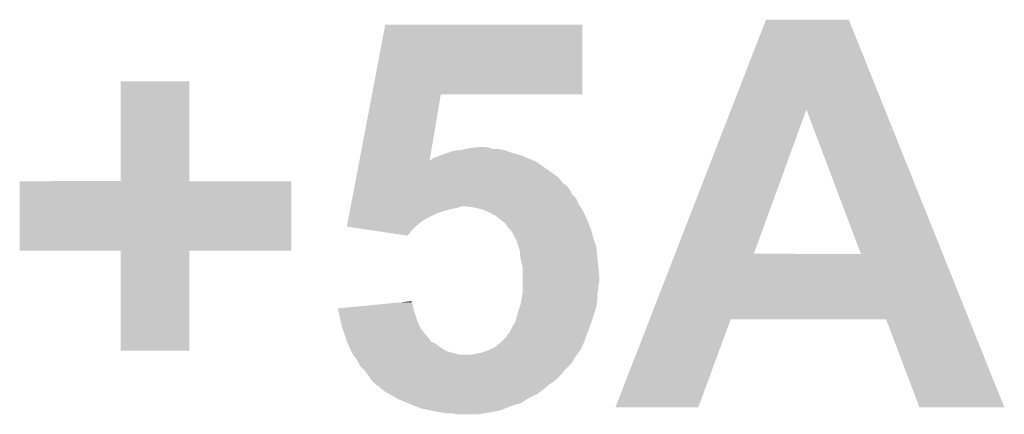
# Model space of a CAD drawing. Extents: x -0.05 to 0.95, y -0.15 to 2.1.
# Tile 34 of 35: x 0.549 to 0.6465, y 1.5143 to 1.5534. Entities that reach past the tile are written whole.
import ezdxf

# ---------------------------------------------------------------- set-up
doc = ezdxf.new("R2010")
doc.units = 0
doc.layers.add('HALL_CURRENT_24_V100_GTO', color=14, linetype='CONTINUOUS')

msp = doc.modelspace()

# ---------------------------------------------------------------- linework, layer by layer
at = {"layer": 'HALL_CURRENT_24_V100_GTO'}
for points in [[(0.619446, 1.544497), (0.622901, 1.553399), (0.63467, 1.544497), (0.6311, 1.553399)], [(0.622901, 1.553399), (0.622901, 1.5534), (0.6311, 1.553399), (0.622901, 1.5534)], [(0.583889, 1.546), (0.585201, 1.552899), (0.604699, 1.546), (0.6047, 1.552899)], [(0.585201, 1.552899), (0.585201, 1.5529), (0.6047, 1.552899), (0.585201, 1.5529)], [(0.559, 1.537401), (0.559001, 1.547299), (0.565801, 1.537401), (0.5658, 1.547299)], [(0.559001, 1.547299), (0.559001, 1.5473), (0.5658, 1.547299), (0.559001, 1.5473)], [(0.582654, 1.5395), (0.583889, 1.545999), (0.589601, 1.5395), (0.5907, 1.545999)], [(0.583889, 1.545999), (0.583889, 1.546), (0.5907, 1.545999), (0.604699, 1.546)], [(0.613899, 1.530201), (0.619446, 1.544497), (0.621701, 1.530201), (0.626899, 1.544497)], [(0.632299, 1.5302), (0.626899, 1.544497), (0.640403, 1.5302), (0.63467, 1.544497)], [(0.5919, 1.5404), (0.592699, 1.5405), (0.5972, 1.5404), (0.5969, 1.5405)], [(0.5927, 1.5405), (0.5932, 1.5406), (0.5969, 1.5405), (0.5963, 1.5406)], [(0.5932, 1.5406), (0.5937, 1.5407), (0.5958, 1.5406), (0.5955, 1.5407)], [(0.5937, 1.5407), (0.5946, 1.5408), (0.5955, 1.5407), (0.5951, 1.5408)], [(0.5897, 1.5395), (0.59, 1.5397), (0.599733, 1.5395), (0.599267, 1.5397)], [(0.59, 1.5397), (0.5905, 1.5399), (0.599267, 1.5397), (0.5988, 1.5399)], [(0.5905, 1.5399), (0.5911, 1.5401), (0.5988, 1.5399), (0.59815, 1.5401)], [(0.5911, 1.5401), (0.591633, 1.5403), (0.59815, 1.5401), (0.5975, 1.5403)], [(0.591633, 1.5403), (0.5919, 1.5404), (0.5975, 1.5403), (0.5972, 1.5404)], [(0.582331, 1.5378), (0.582616, 1.5393), (0.6023, 1.5378), (0.6002, 1.5393)], [(0.582616, 1.5393), (0.582654, 1.5395), (0.6002, 1.5393), (0.599733, 1.5395)], [(0.582654, 1.5395), (0.582654, 1.5395), (0.589601, 1.5395), (0.5897, 1.5395)], [(0.582198, 1.5371), (0.582331, 1.5378), (0.6029, 1.5371), (0.6023, 1.5378)], [(0.549, 1.530501), (0.549001, 1.537399), (0.575899, 1.530501), (0.5759, 1.537399)], [(0.549001, 1.5374), (0.559, 1.537401), (0.565801, 1.5374), (0.565801, 1.537401)], [(0.549001, 1.537399), (0.549001, 1.5374), (0.5759, 1.537399), (0.565801, 1.5374)], [(0.582084, 1.5365), (0.582141, 1.5368), (0.6035, 1.5365), (0.6033, 1.5368)], [(0.582141, 1.5368), (0.582198, 1.5371), (0.6033, 1.5368), (0.603, 1.5371)], [(0.582198, 1.5371), (0.582198, 1.5371), (0.603, 1.5371), (0.6029, 1.5371)], [(0.581837, 1.5352), (0.581932, 1.5357), (0.6043, 1.5352), (0.6041, 1.5357)], [(0.581932, 1.5357), (0.582008, 1.5361), (0.6041, 1.5357), (0.6037, 1.5361)], [(0.582008, 1.5361), (0.582084, 1.5365), (0.6037, 1.5361), (0.6035, 1.5365)], [(0.581704, 1.5345), (0.581742, 1.5347), (0.5912, 1.5345), (0.592, 1.5347)], [(0.581742, 1.5347), (0.581761, 1.5348), (0.592, 1.5347), (0.5925, 1.5348)], [(0.581761, 1.5348), (0.58178, 1.5349), (0.5925, 1.5348), (0.5927, 1.5349)], [(0.58178, 1.5349), (0.581837, 1.5352), (0.6045, 1.5349), (0.6043, 1.5352)], [(0.58178, 1.5349), (0.58178, 1.5349), (0.5927, 1.5349), (0.5931, 1.5349)], [(0.594, 1.5348), (0.5931, 1.5349), (0.604567, 1.5348), (0.6045, 1.5349)], [(0.5948, 1.5346), (0.594, 1.5348), (0.6047, 1.5346), (0.604567, 1.5348)], [(0.581495, 1.5334), (0.581552, 1.5337), (0.5888, 1.5334), (0.5893, 1.5337)], [(0.581552, 1.5337), (0.581647, 1.5342), (0.5893, 1.5337), (0.5903, 1.5342)], [(0.581647, 1.5342), (0.581704, 1.5345), (0.5903, 1.5342), (0.5912, 1.5345)], [(0.5955, 1.5343), (0.5948, 1.5346), (0.60485, 1.5343), (0.6047, 1.5346)], [(0.5961, 1.534), (0.5955, 1.5343), (0.605, 1.534), (0.60485, 1.5343)], [(0.5966, 1.5336), (0.5961, 1.534), (0.605171, 1.5336), (0.605, 1.534)], [(0.5814, 1.532901), (0.581419, 1.533), (0.588201, 1.532901), (0.5883, 1.533)], [(0.584072, 1.5325), (0.5814, 1.532901), (0.5878, 1.5325), (0.588201, 1.532901)], [(0.581419, 1.533), (0.581495, 1.5334), (0.5883, 1.533), (0.5888, 1.5334)], [(0.597, 1.5333), (0.5966, 1.5336), (0.6053, 1.5333), (0.605171, 1.5336)], [(0.5972, 1.5331), (0.597, 1.5333), (0.605375, 1.5331), (0.6053, 1.5333)], [(0.5972, 1.533), (0.5972, 1.5331), (0.605413, 1.533), (0.605375, 1.5331)], [(0.597628, 1.5325), (0.5972, 1.533), (0.6056, 1.5325), (0.605413, 1.533)], [(0.5874, 1.532), (0.584072, 1.5325), (0.5874, 1.532), (0.5878, 1.5325)], [(0.5978, 1.5323), (0.597628, 1.5325), (0.605657, 1.5323), (0.6056, 1.5325)], [(0.59805, 1.5318), (0.5978, 1.5323), (0.6058, 1.5318), (0.605657, 1.5323)], [(0.5982, 1.5315), (0.59805, 1.5318), (0.6059, 1.5315), (0.6058, 1.5318)], [(0.5984, 1.5309), (0.5982, 1.5315), (0.6061, 1.5309), (0.6059, 1.5315)], [(0.5985, 1.5306), (0.5984, 1.5309), (0.60613, 1.5306), (0.6061, 1.5309)], [(0.558999, 1.5305), (0.549, 1.530501), (0.575899, 1.5305), (0.575899, 1.530501)], [(0.558999, 1.530499), (0.558999, 1.5305), (0.5658, 1.530499), (0.575899, 1.5305)], [(0.559, 1.520601), (0.558999, 1.530499), (0.565799, 1.520601), (0.5658, 1.530499)], [(0.5986, 1.5297), (0.5985, 1.5306), (0.60622, 1.5297), (0.60613, 1.5306)], [(0.611376, 1.5237), (0.613898, 1.5302), (0.64301, 1.5237), (0.640403, 1.5302)], [(0.613898, 1.5302), (0.613899, 1.530201), (0.632299, 1.5302), (0.621701, 1.530201)], [(0.5988, 1.5289), (0.5986, 1.5297), (0.6063, 1.5289), (0.60622, 1.5297)], [(0.5988, 1.5279), (0.5988, 1.5289), (0.6064, 1.5279), (0.6063, 1.5289)], [(0.5988, 1.5274), (0.5988, 1.5279), (0.6064, 1.5274), (0.6064, 1.5279)], [(0.5988, 1.5271), (0.5988, 1.5274), (0.6063, 1.5271), (0.6064, 1.5274)], [(0.5988, 1.5267), (0.5988, 1.5271), (0.6063, 1.5267), (0.6063, 1.5271)], [(0.598667, 1.5256), (0.598767, 1.5262), (0.6062, 1.5256), (0.6062, 1.5262)], [(0.598767, 1.5262), (0.5988, 1.5264), (0.6062, 1.5262), (0.60624, 1.5264)], [(0.5988, 1.5264), (0.5988, 1.5267), (0.60624, 1.5264), (0.6063, 1.5267)], [(0.580501, 1.5248), (0.584679, 1.5252), (0.58798, 1.5248), (0.5879, 1.5252)], [(0.584679, 1.5252), (0.586766, 1.5254), (0.5879, 1.5252), (0.5878, 1.5254)], [(0.586766, 1.5254), (0.5878, 1.525499), (0.5878, 1.5254), (0.5878, 1.525499)], [(0.5983, 1.5243), (0.598533, 1.525), (0.605885, 1.5243), (0.6061, 1.525)], [(0.598533, 1.525), (0.5986, 1.5252), (0.6061, 1.525), (0.606133, 1.5252)], [(0.5986, 1.5252), (0.598667, 1.5256), (0.606133, 1.5252), (0.6062, 1.5256)], [(0.580523, 1.5247), (0.580501, 1.5248), (0.588, 1.5247), (0.58798, 1.5248)], [(0.580789, 1.5235), (0.580523, 1.5247), (0.5884, 1.5235), (0.588, 1.5247)], [(0.59815, 1.5237), (0.5983, 1.5243), (0.6057, 1.5237), (0.605885, 1.5243)], [(0.5809, 1.523), (0.580789, 1.5235), (0.588614, 1.523), (0.5884, 1.5235)], [(0.580967, 1.5228), (0.5809, 1.523), (0.5887, 1.5228), (0.588614, 1.523)], [(0.5977, 1.5228), (0.5981, 1.5235), (0.605379, 1.5228), (0.605629, 1.5235)], [(0.5981, 1.5235), (0.59815, 1.5237), (0.605629, 1.5235), (0.6057, 1.5237)], [(0.608001, 1.515001), (0.611375, 1.523699), (0.6162, 1.515001), (0.6194, 1.523699)], [(0.611375, 1.523699), (0.611376, 1.5237), (0.6194, 1.523699), (0.634799, 1.5237)], [(0.6381, 1.515001), (0.634799, 1.5237), (0.646498, 1.515001), (0.64301, 1.5237)], [(0.581367, 1.5216), (0.580967, 1.5228), (0.5897, 1.5216), (0.5887, 1.5228)], [(0.5967, 1.5215), (0.5972, 1.522), (0.6049, 1.5215), (0.605088, 1.522)], [(0.5972, 1.522), (0.5973, 1.5222), (0.605088, 1.522), (0.605162, 1.5222)], [(0.5973, 1.5222), (0.5974, 1.5223), (0.605162, 1.5222), (0.6052, 1.5223)], [(0.5974, 1.5223), (0.5975, 1.5224), (0.6052, 1.5223), (0.605236, 1.5224)], [(0.5975, 1.5224), (0.5977, 1.5228), (0.605236, 1.5224), (0.605379, 1.5228)], [(0.5814, 1.5215), (0.581367, 1.5216), (0.589701, 1.5215), (0.5897, 1.5216)], [(0.581446, 1.5214), (0.5814, 1.5215), (0.59, 1.5214), (0.589701, 1.5215)], [(0.581538, 1.5212), (0.581446, 1.5214), (0.5903, 1.5212), (0.59, 1.5214)], [(0.581677, 1.5209), (0.581538, 1.5212), (0.5907, 1.5209), (0.5903, 1.5212)], [(0.596, 1.5209), (0.5966, 1.5214), (0.604643, 1.5209), (0.604857, 1.5214)], [(0.5966, 1.5214), (0.5967, 1.5215), (0.604857, 1.5214), (0.6049, 1.5215)], [(0.565799, 1.5206), (0.559, 1.520601), (0.565799, 1.5206), (0.565799, 1.520601)], [(0.581815, 1.5206), (0.581677, 1.5209), (0.5912, 1.5206), (0.5907, 1.5209)], [(0.581908, 1.5204), (0.581815, 1.5206), (0.5918, 1.5204), (0.5912, 1.5206)], [(0.582, 1.5202), (0.581908, 1.5204), (0.5926, 1.5202), (0.5918, 1.5204)], [(0.58208, 1.5201), (0.582, 1.5202), (0.6041, 1.5201), (0.604171, 1.5202)], [(0.5824, 1.5197), (0.58208, 1.5201), (0.60385, 1.5197), (0.6041, 1.5201)], [(0.5937, 1.5202), (0.5941, 1.5203), (0.604171, 1.5202), (0.604243, 1.5203)], [(0.5941, 1.5203), (0.5947, 1.5204), (0.604243, 1.5203), (0.604314, 1.5204)], [(0.5947, 1.5204), (0.5953, 1.5206), (0.604314, 1.5204), (0.604457, 1.5206)], [(0.5953, 1.5206), (0.595766, 1.5208), (0.604457, 1.5206), (0.6046, 1.5208)], [(0.595766, 1.5208), (0.596, 1.5209), (0.6046, 1.5208), (0.604643, 1.5209)], [(0.5826, 1.5193), (0.5824, 1.5197), (0.6036, 1.5193), (0.60385, 1.5197)], [(0.5827, 1.5191), (0.5826, 1.5193), (0.6034, 1.5191), (0.6036, 1.5193)], [(0.5831, 1.5187), (0.5827, 1.5191), (0.603, 1.5187), (0.6034, 1.5191)], [(0.583175, 1.5186), (0.5831, 1.5187), (0.6029, 1.5186), (0.603, 1.5187)], [(0.583475, 1.5182), (0.583175, 1.5186), (0.6026, 1.5182), (0.6029, 1.5186)], [(0.5837, 1.5179), (0.583475, 1.5182), (0.6023, 1.5179), (0.6026, 1.5182)], [(0.583833, 1.5177), (0.5837, 1.5179), (0.6021, 1.5177), (0.6023, 1.5179)], [(0.5839, 1.5176), (0.583833, 1.5177), (0.60195, 1.5176), (0.6021, 1.5177)], [(0.5842, 1.5173), (0.5839, 1.5176), (0.6015, 1.5173), (0.60195, 1.5176)], [(0.5843, 1.5172), (0.5842, 1.5173), (0.60138, 1.5172), (0.6015, 1.5173)], [(0.5845, 1.5171), (0.5844, 1.5172), (0.60126, 1.5171), (0.60138, 1.5172)], [(0.58486, 1.5168), (0.5845, 1.5171), (0.6009, 1.5168), (0.60126, 1.5171)], [(0.5851, 1.5166), (0.58486, 1.5168), (0.60062, 1.5166), (0.6009, 1.5168)], [(0.585625, 1.5163), (0.5851, 1.5166), (0.6002, 1.5163), (0.60062, 1.5166)], [(0.586325, 1.5159), (0.585625, 1.5163), (0.5994, 1.5159), (0.6002, 1.5163)], [(0.5865, 1.5158), (0.586325, 1.5159), (0.59924, 1.5158), (0.5994, 1.5159)], [(0.5872, 1.5155), (0.5865, 1.5158), (0.59876, 1.5155), (0.59924, 1.5158)], [(0.58745, 1.5154), (0.5872, 1.5155), (0.5986, 1.5154), (0.59876, 1.5155)], [(0.5882, 1.5151), (0.58745, 1.5154), (0.5976, 1.5151), (0.5986, 1.5154)], [(0.5887, 1.5149), (0.5882, 1.5151), (0.5971, 1.5149), (0.5976, 1.5151)], [(0.589634, 1.5147), (0.5887, 1.5149), (0.5966, 1.5147), (0.5971, 1.5149)], [(0.5901, 1.5146), (0.589634, 1.5147), (0.5961, 1.5146), (0.5966, 1.5147)], [(0.5907, 1.5145), (0.5901, 1.5146), (0.5956, 1.5145), (0.5961, 1.5146)], [(0.5913, 1.5144), (0.5907, 1.5145), (0.595, 1.5144), (0.5956, 1.5145)], [(0.5923, 1.5143), (0.5918, 1.5144), (0.5944, 1.5143), (0.595, 1.5144)], [(0.616199, 1.515), (0.608001, 1.515001), (0.616199, 1.515), (0.6162, 1.515001)], [(0.646498, 1.515), (0.646498, 1.515001), (0.646498, 1.515), (0.6381, 1.515001)]]:
    msp.add_solid(points, dxfattribs=at)

doc.saveas('drawing.dxf')
